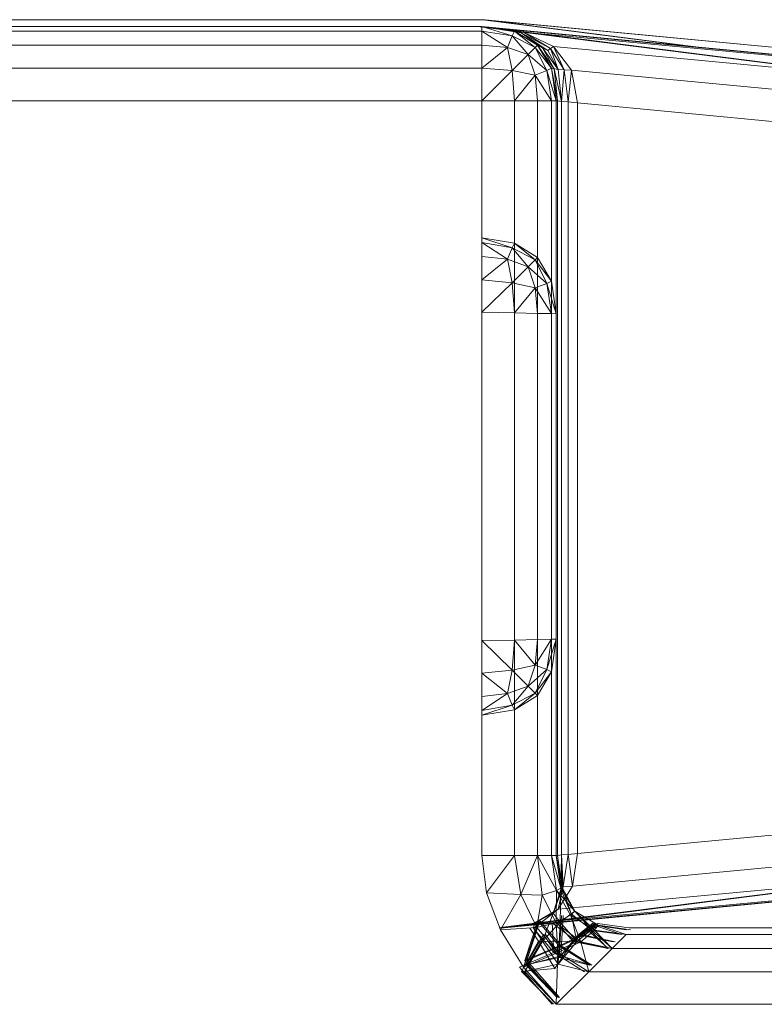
# Model space of a CAD drawing. Header units: millimetres. Extents: x 1 to 3476, y -521 to 159.
# Tile 39 of 130: x 1125.6 to 1131.6, y 150.98 to 158.92. Entities that reach past the tile are written whole.
import ezdxf

# ---------------------------------------------------------------- set-up
doc = ezdxf.new("R2010")
doc.units = ezdxf.units.MM
doc.layers.add('VG491211CA_dwg', color=8, linetype='Continuous', lineweight=9)

# ---------------------------------------------------------------- blocks, each defined once
blk = doc.blocks.new('VG491211CA_dwg-300031-Północ')
at = {"color": 18, "lineweight": 9}
for p, q in [((-789.7413, 158.9165), (-777.5983, 158.9151)), ((-777.6147, 158.9151), (-789.7413, 158.9165)), ((-777.5983, 158.9156), (-789.7413, 158.9156)), ((-777.6147, 158.9151), (-757.6451, 157.0182)), ((-777.6147, 158.9151), (-775.8897, 158.6939)), ((-757.6441, 157.0182), (-777.5983, 158.9151)), ((-775.8372, 158.6889), (-777.5983, 158.9151)), ((-789.4114, 158.8629), (-777.6235, 158.8615)), ((-777.6569, 158.8615), (-789.4114, 158.8628)), ((-777.6235, 158.862), (-789.4114, 158.862)), ((-777.6235, 158.8245), (-789.4114, 158.8245)), ((-777.6569, 158.8615), (-757.66, 156.9645)), ((-777.6569, 158.8615), (-762.7032, 156.9699)), ((-777.6235, 158.862), (-777.361, 158.8245)), ((-777.6235, 158.8245), (-777.6235, 158.862)), ((-777.6235, 158.862), (-777.3798, 158.787)), ((-777.2862, 158.8171), (-777.6235, 158.8615)), ((-777.6235, 158.8615), (-777.3058, 158.8109)), ((-777.6235, 158.8615), (-777.361, 158.8242)), ((-757.6463, 156.9645), (-777.6235, 158.8615)), ((-762.7054, 156.9699), (-777.6235, 158.8615)), ((-777.6235, 158.712), (-777.6235, 158.8245)), ((-777.3798, 158.787), (-777.6235, 158.8245)), ((-777.6235, 158.8245), (-777.4172, 158.6933)), ((-777.361, 158.8245), (-777.3798, 158.787)), ((-777.361, 158.8245), (-777.1735, 158.712)), ((-777.361, 158.8245), (-777.1923, 158.6933)), ((-777.3058, 158.8109), (-777.361, 158.8242)), ((-777.361, 158.8242), (-777.1328, 158.6897)), ((-777.361, 158.8242), (-777.1735, 158.7119)), ((-777.2862, 158.8171), (-777.3058, 158.8109)), ((-777.0687, 158.6836), (-777.3058, 158.8109)), ((-777.3058, 158.8109), (-777.092, 158.6676)), ((-777.3058, 158.8109), (-777.1328, 158.6897)), ((-777.0452, 158.6996), (-777.2862, 158.8171)), ((-777.2862, 158.8171), (-777.0687, 158.6836)), ((-757.3923, 156.9283), (-777.2862, 158.8171)), ((-777.3798, 158.787), (-777.4172, 158.6933)), ((-777.1923, 158.6933), (-777.3798, 158.787)), ((-777.3798, 158.787), (-777.2485, 158.637)), ((-777.6235, 158.712), (-789.4114, 158.712)), ((-777.6235, 158.5245), (-777.6235, 158.712)), ((-777.4172, 158.6933), (-777.6235, 158.712)), ((-777.6235, 158.5245), (-777.4172, 158.6933)), ((-777.2485, 158.637), (-777.4172, 158.6933)), ((-777.4172, 158.6933), (-777.3798, 158.5058)), ((-777.1923, 158.6933), (-777.2485, 158.637)), ((-777.1735, 158.712), (-777.1923, 158.6933)), ((-777.0985, 158.5058), (-777.1923, 158.6933)), ((-777.061, 158.5245), (-777.1923, 158.6933)), ((-777.1735, 158.712), (-777.061, 158.5245)), ((-777.1735, 158.7119), (-777.1328, 158.6897)), ((-777.061, 158.5245), (-777.1735, 158.7119)), ((-777.1735, 158.7119), (-777.0402, 158.5207)), ((-777.1328, 158.6897), (-777.092, 158.6676)), ((-777.1328, 158.6897), (-777.0085, 158.5158)), ((-777.1328, 158.6897), (-777.0402, 158.5207)), ((-777.092, 158.6676), (-777.0687, 158.6836)), ((-777.092, 158.6676), (-777.0085, 158.5158)), ((-777.0687, 158.6836), (-777.0452, 158.6996)), ((-777.0085, 158.5158), (-777.0687, 158.6836)), ((-776.96, 158.513), (-777.0687, 158.6836)), ((-757.2109, 156.8168), (-777.0452, 158.6996)), ((-777.0452, 158.6996), (-776.9006, 158.5091)), ((-776.96, 158.513), (-777.0452, 158.6996)), ((-777.3798, 158.5058), (-777.2485, 158.637)), ((-777.2485, 158.637), (-777.1923, 158.4683)), ((-777.0985, 158.5058), (-777.2485, 158.637)), ((-789.4114, 158.5245), (-777.6235, 158.5245)), ((-777.6235, 158.262), (-777.6235, 158.5245)), ((-777.6235, 158.5245), (-777.3798, 158.5058)), ((-777.6235, 158.262), (-777.3798, 158.5058)), ((-777.3798, 158.5058), (-777.1923, 158.4683)), ((-777.3798, 158.5058), (-777.361, 158.262)), ((-777.1923, 158.4683), (-777.0985, 158.5058)), ((-777.0985, 158.5058), (-777.061, 158.5245)), ((-777.061, 158.262), (-777.0985, 158.5058)), ((-777.0235, 158.262), (-777.0985, 158.5058)), ((-777.0235, 158.262), (-777.061, 158.5245)), ((-777.061, 158.5245), (-777.0235, 158.262)), ((-777.061, 158.5245), (-777.0402, 158.5207)), ((-777.061, 158.5245), (-777.0128, 158.261)), ((-777.0402, 158.5207), (-777.0085, 158.5158)), ((-777.0402, 158.5207), (-776.9808, 158.2579)), ((-777.0402, 158.5207), (-777.0128, 158.261)), ((-777.0085, 158.5158), (-776.96, 158.513)), ((-777.0085, 158.5158), (-776.9808, 158.2579)), ((-776.9808, 158.2579), (-776.96, 158.513)), ((-776.96, 158.513), (-776.9006, 158.5091)), ((-776.9273, 158.2527), (-776.96, 158.513)), ((-776.9273, 158.2527), (-776.9006, 158.5091)), ((-776.9006, 158.5091), (-757.102, 156.6298)), ((-776.9006, 158.5091), (-776.8524, 158.2455)), ((-777.361, 158.262), (-777.1923, 158.4683)), ((-777.1923, 158.4683), (-777.1735, 158.262)), ((-777.061, 158.262), (-777.1923, 158.4683)), ((-789.4114, 158.262), (-777.6235, 158.262)), ((-777.6235, 158.262), (-777.6235, 152.176)), ((-777.361, 158.262), (-777.6235, 158.262)), ((-777.361, 158.262), (-777.361, 152.176)), ((-777.1735, 158.262), (-777.361, 158.262)), ((-777.061, 158.262), (-777.1735, 158.262)), ((-777.1735, 158.262), (-777.1735, 152.176)), ((-777.061, 152.176), (-777.061, 158.262)), ((-777.0235, 158.262), (-777.061, 158.262)), ((-777.0235, 152.176), (-777.0235, 158.262)), ((-777.0235, 158.262), (-777.0235, 152.176)), ((-777.0128, 158.261), (-777.0235, 158.262)), ((-777.0128, 158.261), (-777.0128, 152.177)), ((-776.9808, 158.2579), (-777.0128, 158.261)), ((-776.9273, 158.2527), (-776.9808, 158.2579)), ((-776.9808, 158.2579), (-776.9808, 152.1801)), ((-776.9273, 152.1852), (-776.9273, 158.2527)), ((-776.8524, 158.2455), (-776.9273, 158.2527)), ((-776.8524, 158.2455), (-757.0657, 156.3674)), ((-776.8524, 152.1924), (-776.8524, 158.2455)), ((-777.6234, 157.1566), (-777.361, 157.114)), ((-777.361, 157.114), (-777.6234, 157.1566)), ((-777.6234, 157.1566), (-777.3796, 157.0769)), ((-777.6234, 157.1566), (-777.3796, 157.0769)), ((-777.6234, 157.1191), (-777.4171, 156.9839)), ((-777.6234, 157.1191), (-777.3796, 157.0769)), ((-777.3796, 157.0769), (-777.6234, 157.1191)), ((-777.6234, 157.1191), (-777.4171, 156.9839)), ((-777.4171, 156.9839), (-777.3796, 157.0769)), ((-777.3796, 157.0769), (-777.4171, 156.9839)), ((-777.3796, 157.0769), (-777.361, 157.114)), ((-777.361, 157.114), (-777.3796, 157.0769)), ((-777.3796, 157.0769), (-777.2485, 156.9244)), ((-777.3796, 157.0769), (-777.1923, 156.9795)), ((-777.1923, 156.9795), (-777.3796, 157.0769)), ((-777.3796, 157.0769), (-777.2485, 156.9244)), ((-777.361, 157.114), (-777.1735, 156.9979)), ((-777.1735, 156.9979), (-777.361, 157.114)), ((-777.361, 157.114), (-777.1923, 156.9795)), ((-777.361, 157.114), (-777.1923, 156.9795)), ((-777.6233, 157.0066), (-777.4171, 156.9839)), ((-777.4171, 156.9839), (-777.6233, 157.0066)), ((-777.6233, 156.819), (-777.4171, 156.9839)), ((-777.6233, 156.819), (-777.4171, 156.9839)), ((-777.3796, 156.7956), (-777.4171, 156.9839)), ((-777.4171, 156.9839), (-777.2485, 156.9244)), ((-777.2485, 156.9244), (-777.4171, 156.9839)), ((-777.4171, 156.9839), (-777.3796, 156.7956)), ((-777.1735, 156.9979), (-777.1923, 156.9795)), ((-777.1923, 156.9795), (-777.1735, 156.9979)), ((-777.061, 156.8082), (-777.1735, 156.9979)), ((-777.1735, 156.9979), (-777.061, 156.8082)), ((-777.3796, 156.7956), (-777.2485, 156.9244)), ((-777.3796, 156.7956), (-777.2485, 156.9244)), ((-777.1923, 156.9795), (-777.2485, 156.9244)), ((-777.2485, 156.9244), (-777.1923, 156.9795)), ((-777.2485, 156.9244), (-777.1922, 156.7545)), ((-777.1922, 156.7545), (-777.2485, 156.9244)), ((-777.0985, 156.7902), (-777.2485, 156.9244)), ((-777.0985, 156.7902), (-777.2485, 156.9244)), ((-777.0985, 156.7902), (-777.1923, 156.9795)), ((-777.061, 156.8082), (-777.1923, 156.9795)), ((-777.1923, 156.9795), (-777.0985, 156.7902)), ((-777.061, 156.8082), (-777.1923, 156.9795)), ((-777.3796, 156.7956), (-777.6233, 156.819)), ((-777.6233, 156.819), (-777.3796, 156.7956)), ((-777.6233, 156.5565), (-777.3796, 156.7956)), ((-777.6233, 156.5565), (-777.3796, 156.7956)), ((-777.1922, 156.7545), (-777.3796, 156.7956)), ((-777.3609, 156.5515), (-777.3796, 156.7956)), ((-777.3796, 156.7956), (-777.1922, 156.7545)), ((-777.3796, 156.7956), (-777.3609, 156.5515)), ((-777.3609, 156.5515), (-777.1922, 156.7545)), ((-777.3609, 156.5515), (-777.1922, 156.7545)), ((-777.1922, 156.7545), (-777.0985, 156.7902)), ((-777.0985, 156.7902), (-777.1922, 156.7545)), ((-777.1922, 156.7545), (-777.1735, 156.5479)), ((-777.1735, 156.5479), (-777.1922, 156.7545)), ((-777.061, 156.5457), (-777.1922, 156.7545)), ((-777.061, 156.5457), (-777.1922, 156.7545)), ((-777.0985, 156.7902), (-777.061, 156.8082)), ((-777.061, 156.8082), (-777.0985, 156.7902)), ((-777.061, 156.5457), (-777.0985, 156.7902)), ((-777.0236, 156.545), (-777.0985, 156.7902)), ((-777.0985, 156.7902), (-777.061, 156.5457)), ((-777.0236, 156.545), (-777.0985, 156.7902)), ((-777.0236, 156.545), (-777.061, 156.8082)), ((-777.061, 156.8082), (-777.0236, 156.545)), ((-777.6233, 156.5565), (-777.3609, 156.5515)), ((-777.3609, 156.5515), (-777.6233, 156.5565)), ((-777.3609, 153.9137), (-777.3609, 156.5515)), ((-777.3609, 156.5515), (-777.1735, 156.5479)), ((-777.3609, 156.5515), (-777.3609, 153.9137)), ((-777.1735, 156.5479), (-777.3609, 156.5515)), ((-777.1735, 156.5479), (-777.1735, 153.9173)), ((-777.1735, 153.9173), (-777.1735, 156.5479)), ((-777.061, 156.5457), (-777.1735, 156.5479)), ((-777.1735, 156.5479), (-777.061, 156.5457)), ((-777.061, 153.9195), (-777.061, 156.5457)), ((-777.0236, 156.545), (-777.061, 156.5457)), ((-777.061, 156.5457), (-777.061, 153.9195)), ((-777.061, 156.5457), (-777.0236, 156.545)), ((-777.0236, 153.9202), (-777.0236, 156.545)), ((-777.0236, 156.545), (-777.0236, 153.9202)), ((-757.0657, 154.0706), (-776.8524, 152.1924)), ((-777.3609, 153.9137), (-777.6233, 153.9087)), ((-777.6233, 153.9087), (-777.3609, 153.9137)), ((-777.6233, 153.9087), (-777.3796, 153.6696)), ((-777.6233, 153.9087), (-777.3796, 153.6696)), ((-777.3796, 153.6696), (-777.3609, 153.9137)), ((-777.3609, 153.9137), (-777.3796, 153.6696)), ((-777.1735, 153.9173), (-777.3609, 153.9137)), ((-777.3609, 153.9137), (-777.1735, 153.9173)), ((-777.3609, 153.9137), (-777.1922, 153.7107)), ((-777.3609, 153.9137), (-777.1922, 153.7107)), ((-777.061, 153.9195), (-777.1922, 153.7107)), ((-777.061, 153.9195), (-777.1922, 153.7107)), ((-777.1735, 153.9173), (-777.1922, 153.7107)), ((-777.1922, 153.7107), (-777.1735, 153.9173)), ((-777.1735, 153.9173), (-777.061, 153.9195)), ((-777.061, 153.9195), (-777.1735, 153.9173)), ((-777.0236, 153.9202), (-777.0985, 153.675)), ((-777.0236, 153.9202), (-777.0985, 153.675)), ((-777.0985, 153.675), (-777.061, 153.9195)), ((-777.061, 153.9195), (-777.0985, 153.675)), ((-777.0236, 153.9202), (-777.061, 153.657)), ((-777.061, 153.657), (-777.0236, 153.9202)), ((-777.061, 153.9195), (-777.0236, 153.9202)), ((-777.0236, 153.9202), (-777.061, 153.9195)), ((-757.102, 153.8083), (-776.8911, 151.9298)), ((-777.6233, 153.6461), (-777.3796, 153.6696)), ((-777.3796, 153.6696), (-777.6233, 153.6461)), ((-777.4171, 153.4814), (-777.3796, 153.6696)), ((-777.3796, 153.6696), (-777.4171, 153.4814)), ((-777.3796, 153.6696), (-777.1922, 153.7107)), ((-777.1922, 153.7107), (-777.3796, 153.6696)), ((-777.3796, 153.6696), (-777.2485, 153.5408)), ((-777.3796, 153.6696), (-777.2485, 153.5408)), ((-777.1922, 153.7107), (-777.2485, 153.5408)), ((-777.2485, 153.5408), (-777.1922, 153.7107)), ((-777.0985, 153.675), (-777.2485, 153.5408)), ((-777.0985, 153.675), (-777.2485, 153.5408)), ((-777.1923, 153.4857), (-777.0985, 153.675)), ((-777.0985, 153.675), (-777.1923, 153.4857)), ((-777.061, 153.657), (-777.1923, 153.4857)), ((-777.061, 153.657), (-777.1923, 153.4857)), ((-777.0985, 153.675), (-777.1922, 153.7107)), ((-777.1922, 153.7107), (-777.0985, 153.675)), ((-777.061, 153.657), (-777.1735, 153.4673)), ((-777.1735, 153.4673), (-777.061, 153.657)), ((-777.061, 153.657), (-777.0985, 153.675)), ((-777.0985, 153.675), (-777.061, 153.657)), ((-777.6233, 153.6461), (-777.4171, 153.4814)), ((-777.6233, 153.6461), (-777.4171, 153.4814)), ((-777.0071, 151.742), (-757.2109, 153.6212)), ((-777.2485, 153.5408), (-777.4171, 153.4814)), ((-777.2485, 153.5408), (-777.4171, 153.4814)), ((-777.3796, 153.3883), (-777.2485, 153.5408)), ((-777.3796, 153.3883), (-777.2485, 153.5408)), ((-777.1923, 153.4857), (-777.2485, 153.5408)), ((-777.2485, 153.5408), (-777.1923, 153.4857)), ((-777.2004, 151.6292), (-757.3923, 153.5097)), ((-777.6234, 153.3461), (-777.4171, 153.4814)), ((-777.6234, 153.3461), (-777.4171, 153.4814)), ((-777.4171, 153.4814), (-777.6233, 153.4586)), ((-777.4171, 153.4814), (-777.6233, 153.4586)), ((-757.66, 153.4735), (-777.4735, 151.5941)), ((-762.7032, 153.4681), (-777.4735, 151.5951)), ((-777.4711, 151.5912), (-757.6463, 153.4735)), ((-777.4711, 151.5912), (-762.7054, 153.4681)), ((-777.4171, 153.4814), (-777.3796, 153.3883)), ((-777.3796, 153.3883), (-777.4171, 153.4814)), ((-777.3796, 153.3883), (-777.1923, 153.4857)), ((-777.1923, 153.4857), (-777.3796, 153.3883)), ((-777.361, 153.3512), (-777.1923, 153.4857)), ((-777.361, 153.3512), (-777.1923, 153.4857)), ((-777.361, 153.3512), (-777.1735, 153.4673)), ((-777.1735, 153.4673), (-777.361, 153.3512)), ((-777.1735, 153.4673), (-777.1923, 153.4857)), ((-777.1923, 153.4857), (-777.1735, 153.4673)), ((-777.6234, 153.3461), (-777.3796, 153.3883)), ((-777.6234, 153.3086), (-777.3796, 153.3883)), ((-777.3796, 153.3883), (-777.6234, 153.3461)), ((-777.6234, 153.3086), (-777.3796, 153.3883)), ((-777.6234, 153.3086), (-777.361, 153.3512)), ((-777.361, 153.3512), (-777.6234, 153.3086)), ((-777.3796, 153.3883), (-777.361, 153.3512)), ((-777.361, 153.3512), (-777.3796, 153.3883)), ((-777.6235, 152.176), (-777.361, 152.176)), ((-777.6235, 152.176), (-777.586, 151.876)), ((-777.361, 152.176), (-777.586, 151.876)), ((-777.361, 152.176), (-777.1735, 152.176)), ((-777.361, 152.176), (-777.3081, 151.8616)), ((-777.1735, 152.176), (-777.3081, 151.8616)), ((-777.1735, 152.176), (-777.061, 152.176)), ((-777.1735, 152.176), (-777.1366, 151.8559)), ((-777.0223, 151.8928), (-777.1735, 152.176)), ((-777.061, 152.176), (-777.0235, 152.176)), ((-777.0223, 151.8928), (-777.061, 152.176)), ((-776.986, 151.9135), (-777.061, 152.176)), ((-777.0235, 152.176), (-777.0128, 152.177)), ((-777.0235, 152.176), (-776.986, 151.9135)), ((-776.986, 151.9135), (-777.0235, 152.176)), ((-777.0235, 152.176), (-776.9765, 151.9183)), ((-777.0128, 152.177), (-776.9808, 152.1801)), ((-777.0128, 152.177), (-776.9765, 151.9183)), ((-776.9808, 152.1801), (-776.9852, 151.9019)), ((-776.9808, 152.1801), (-776.9273, 152.1852)), ((-776.9681, 151.9257), (-776.9808, 152.1801)), ((-776.9808, 152.1801), (-776.9765, 151.9183)), ((-776.9681, 151.9257), (-776.9273, 152.1852)), ((-776.9273, 152.1852), (-776.8524, 152.1924)), ((-776.8911, 151.9298), (-776.9273, 152.1852)), ((-776.8524, 152.1924), (-776.8911, 151.9298)), ((-777.0483, 151.7114), (-776.9681, 151.9257)), ((-777.0483, 151.7114), (-776.9852, 151.9019)), ((-776.986, 151.9135), (-777.0223, 151.8928)), ((-776.8911, 151.9298), (-777.0071, 151.742)), ((-777.0071, 151.742), (-776.9681, 151.9257)), ((-776.9852, 151.9019), (-776.9911, 151.6393)), ((-776.9765, 151.9183), (-776.986, 151.9135)), ((-776.986, 151.9135), (-776.8735, 151.726)), ((-776.8735, 151.726), (-776.986, 151.9135)), ((-776.9681, 151.9257), (-776.9852, 151.9019)), ((-776.9852, 151.9019), (-776.9765, 151.9183)), ((-776.9852, 151.9019), (-776.9033, 151.7048)), ((-776.9765, 151.9183), (-776.9033, 151.7048)), ((-776.9765, 151.9183), (-776.8735, 151.726)), ((-776.8911, 151.9298), (-776.9681, 151.9257)), ((-777.586, 151.876), (-777.4735, 151.576)), ((-777.3081, 151.8616), (-777.586, 151.876)), ((-777.3081, 151.8616), (-777.4735, 151.576)), ((-777.3081, 151.8616), (-777.1796, 151.5959)), ((-777.1366, 151.8559), (-777.3081, 151.8616)), ((-777.1366, 151.8559), (-777.1796, 151.5959)), ((-777.0223, 151.8928), (-777.1366, 151.8559)), ((-777.1366, 151.8559), (-777.0235, 151.6333)), ((-777.0223, 151.8928), (-777.0235, 151.6333)), ((-776.9081, 151.6958), (-777.0223, 151.8928)), ((-776.8735, 151.726), (-777.0223, 151.8928)), ((-777.2045, 151.5903), (-777.0483, 151.7114)), ((-777.0071, 151.742), (-777.2004, 151.6292)), ((-777.2004, 151.6292), (-777.0483, 151.7114)), ((-777.1342, 151.4856), (-777.0483, 151.7114)), ((-777.0483, 151.7114), (-777.0071, 151.742)), ((-776.9911, 151.6393), (-777.0483, 151.7114)), ((-777.0235, 151.6333), (-776.9081, 151.6958)), ((-776.9991, 151.3533), (-776.9823, 151.6929)), ((-776.9033, 151.7048), (-776.9911, 151.6393)), ((-776.985, 151.3679), (-776.9667, 151.6924)), ((-776.9081, 151.6958), (-776.8735, 151.726)), ((-776.8239, 151.4789), (-776.9081, 151.6958)), ((-776.716, 151.573), (-776.9081, 151.6958)), ((-776.8735, 151.726), (-776.9033, 151.7048)), ((-776.9033, 151.7048), (-776.8563, 151.4818)), ((-776.9033, 151.7048), (-776.7379, 151.5775)), ((-776.686, 151.6135), (-776.8735, 151.726)), ((-776.8735, 151.726), (-776.686, 151.6135)), ((-776.8735, 151.726), (-776.7379, 151.5775)), ((-776.716, 151.573), (-776.8735, 151.726)), ((-777.1796, 151.5959), (-777.4735, 151.576)), ((-777.286, 151.276), (-777.1796, 151.5959)), ((-777.2772, 151.3296), (-777.1708, 151.6495)), ((-777.2607, 151.3296), (-777.1544, 151.6495)), ((-777.2372, 151.5906), (-777.1655, 151.4859)), ((-777.0426, 151.3944), (-777.213, 151.5959)), ((-777.2045, 151.5903), (-777.2004, 151.6292)), ((-777.1342, 151.4856), (-777.2045, 151.5903)), ((-777.0235, 151.6333), (-777.1796, 151.5959)), ((-777.1796, 151.5959), (-777.0092, 151.3944)), ((-777.0004, 151.448), (-777.1708, 151.6495)), ((-777.1544, 151.6495), (-776.9839, 151.448)), ((-777.1342, 151.4856), (-776.9911, 151.6393)), ((-777.0569, 151.6333), (-776.8572, 151.4789)), ((-777.0426, 151.3944), (-777.0569, 151.6333)), ((-777.0092, 151.3944), (-777.0235, 151.6333)), ((-776.8239, 151.4789), (-777.0235, 151.6333)), ((-776.8876, 151.4822), (-777.0227, 151.6405)), ((-777.0079, 151.2997), (-776.9911, 151.6393)), ((-776.9911, 151.6393), (-776.8563, 151.4818)), ((-776.8475, 151.5353), (-776.7291, 151.631)), ((-776.7129, 151.631), (-776.8321, 151.5351)), ((-776.7072, 151.6266), (-776.8151, 151.5325)), ((-776.7986, 151.5325), (-776.6907, 151.6266)), ((-776.7194, 151.6135), (-776.7494, 151.573)), ((-776.686, 151.6135), (-776.7379, 151.5775)), ((-776.4569, 151.576), (-776.7194, 151.6135)), ((-776.7194, 151.6135), (-776.4569, 151.576)), ((-776.4937, 151.5385), (-776.7194, 151.6135)), ((-776.7194, 151.6135), (-776.4944, 151.5385)), ((-776.716, 151.573), (-776.686, 151.6135)), ((-776.4357, 151.5921), (-776.6907, 151.6266)), ((-776.4235, 151.576), (-776.686, 151.6135)), ((-776.686, 151.6135), (-776.4235, 151.576)), ((-776.686, 151.6135), (-776.461, 151.5385)), ((-776.461, 151.5385), (-776.686, 151.6135)), ((-707.0041, 151.5921), (-776.4357, 151.5921)), ((-777.4735, 151.576), (-777.286, 151.276)), ((-777.2677, 151.293), (-777.1253, 151.5392)), ((-777.2543, 151.293), (-777.1098, 151.539)), ((-777.1253, 151.5392), (-776.9991, 151.3533)), ((-776.985, 151.3679), (-777.1098, 151.539)), ((-776.8151, 151.5325), (-777.0004, 151.448)), ((-776.9991, 151.3533), (-776.8475, 151.5353)), ((-776.8321, 151.5351), (-776.985, 151.3679)), ((-776.9839, 151.448), (-776.7986, 151.5325)), ((-776.8876, 151.4822), (-776.7708, 151.5775)), ((-776.7494, 151.573), (-776.8572, 151.4789)), ((-776.7379, 151.5775), (-776.8563, 151.4818)), ((-776.5647, 151.4796), (-776.8475, 151.5353)), ((-776.8321, 151.5351), (-776.5496, 151.4796)), ((-776.8239, 151.4789), (-776.716, 151.573)), ((-776.8151, 151.5325), (-776.5647, 151.4796)), ((-776.5482, 151.4796), (-776.7986, 151.5325)), ((-776.6041, 151.426), (-776.7708, 151.5775)), ((-776.4937, 151.5385), (-776.7708, 151.5775)), ((-776.7494, 151.573), (-776.6069, 151.426)), ((-776.7379, 151.5775), (-776.5735, 151.426)), ((-776.5735, 151.426), (-776.716, 151.573)), ((-776.461, 151.5385), (-776.716, 151.573)), ((-776.461, 151.5385), (-776.5735, 151.426)), ((-707.2349, 151.5385), (-776.461, 151.5385)), ((-777.3037, 151.2394), (-777.1655, 151.4859)), ((-777.0004, 151.448), (-777.2772, 151.3296)), ((-777.2765, 151.2394), (-777.1342, 151.4856)), ((-777.2607, 151.3296), (-776.9839, 151.448)), ((-777.1655, 151.4859), (-776.8876, 151.4822)), ((-777.1655, 151.4859), (-777.036, 151.2654)), ((-777.0079, 151.2997), (-777.1342, 151.4856)), ((-776.8572, 151.4789), (-777.0426, 151.3944)), ((-777.036, 151.2654), (-776.8876, 151.4822)), ((-777.0092, 151.3944), (-776.8239, 151.4789)), ((-776.8563, 151.4818), (-777.0079, 151.2997)), ((-776.7522, 151.2921), (-777.0004, 151.448)), ((-776.9839, 151.448), (-776.7357, 151.2921)), ((-776.6041, 151.426), (-776.8876, 151.4822)), ((-776.8572, 151.4789), (-776.6069, 151.426)), ((-776.8563, 151.4818), (-776.5735, 151.426)), ((-776.761, 151.2385), (-776.8239, 151.4789)), ((-776.5735, 151.426), (-776.8239, 151.4789)), ((-776.761, 151.2385), (-776.5735, 151.426)), ((-776.5735, 151.426), (-707.1223, 151.426)), ((-777.0426, 151.3944), (-777.3194, 151.276)), ((-777.286, 151.276), (-777.0092, 151.3944)), ((-777.2677, 151.293), (-776.9991, 151.3533)), ((-776.985, 151.3679), (-777.2543, 151.293)), ((-776.7944, 151.2385), (-777.0426, 151.3944)), ((-777.0235, 150.976), (-777.0092, 151.3944)), ((-777.0092, 151.3944), (-776.761, 151.2385)), ((-776.9991, 151.3533), (-776.7522, 151.2921)), ((-776.7388, 151.2921), (-776.985, 151.3679)), ((-777.0569, 150.976), (-777.3194, 151.276)), ((-777.286, 151.276), (-777.0235, 150.976)), ((-777.0147, 151.0296), (-777.2772, 151.3296)), ((-777.0079, 151.2997), (-777.2765, 151.2394)), ((-777.2677, 151.293), (-777.0147, 151.0296)), ((-777.2607, 151.3296), (-776.9982, 151.0296)), ((-777.0037, 151.0296), (-777.2543, 151.293)), ((-776.761, 151.2385), (-777.0079, 151.2997)), ((-777.3037, 151.2394), (-777.036, 151.2654)), ((-777.3037, 151.2394), (-777.046, 150.976)), ((-777.0235, 150.976), (-777.2765, 151.2394)), ((-777.0235, 150.976), (-776.761, 151.2385)), ((-776.761, 151.2385), (-706.9348, 151.2385)), ((-777.0235, 150.976), (-706.6724, 150.976))]:
    blk.add_line(p, q, dxfattribs=at)

msp = doc.modelspace()

# ---------------------------------------------------------------- block references
at = {"layer": 'VG491211CA_dwg', "color": 18}
msp.add_blockref('VG491211CA_dwg-300031-Północ', (1906.9488, 0), dxfattribs=at)

doc.saveas('drawing.dxf')
